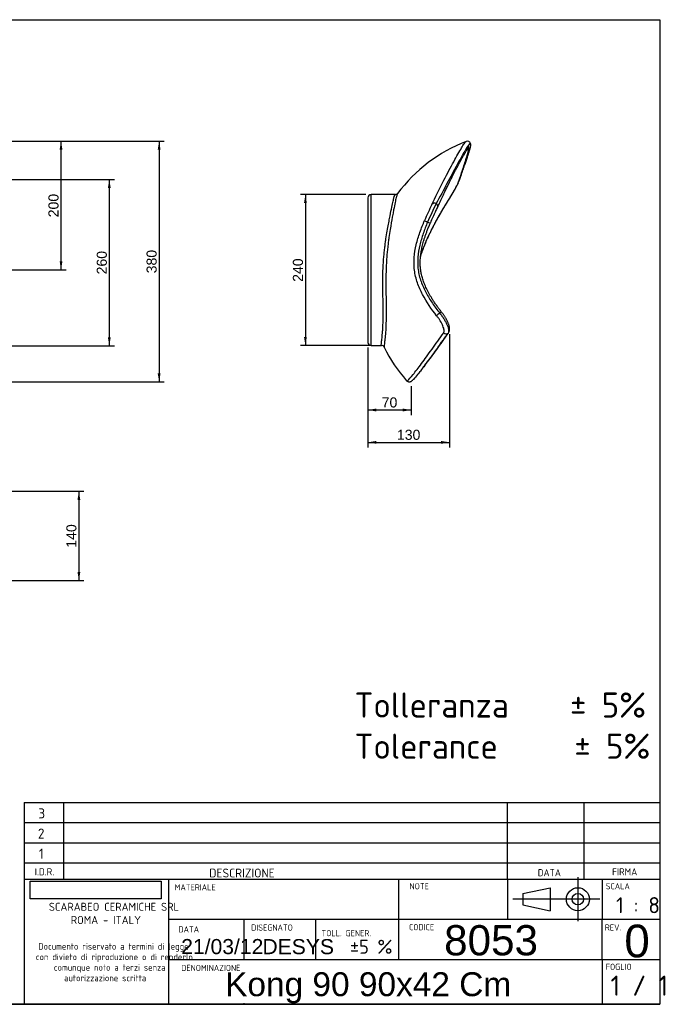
# Model space of a CAD drawing. Header units: millimetres. Extents: x 11 to 285, y 7 to 203.
# Tile 3 of 3: x 157 to 285, y 7 to 203. Entities that reach past the tile are written whole.
import ezdxf
from ezdxf.enums import TextEntityAlignment as Align
from ezdxf.lldxf.tags import DXFTag

# ---------------------------------------------------------------- set-up
doc = ezdxf.new("R2010")
doc.units = ezdxf.units.MM
for name, color, linetype in [('1', 7, 'Continuous'), ('Default', 7, 'Continuous'), ('KONG_90', 7, 'Continuous'), ('Predefinito', 7, 'Continuous')]:
    doc.layers.add(name, color=color, linetype=linetype)
doc.styles.add('SEACAD_Arial', font='ARIAL.TTF')
doc.styles.add('SEACAD_Solid_Edge_ISO', font='seiso.ttf')
doc.styles.add('SEACAD_Solid_Edge_ISOB', font='seisobd.ttf')
doc.styles.add('SEACAD_Solid_Edge_ISOBI', font='seisobi.ttf')
tags = doc.linetypes.add('CENTER2', pattern=[28.575, 19.05, -3.175, 3.175, -3.175]).pattern_tags.tags
tags[10:11] = [DXFTag(74, 4), DXFTag(75, 0), DXFTag(340, '0'), DXFTag(46, 0.0), DXFTag(50, 0.0), DXFTag(44, 0.0), DXFTag(45, 0.0)]
tags[8:9] = [DXFTag(74, 4), DXFTag(75, 0), DXFTag(340, '0'), DXFTag(46, 0.0), DXFTag(50, 0.0), DXFTag(44, 0.0), DXFTag(45, 0.0)]
tags[6:7] = [DXFTag(74, 4), DXFTag(75, 0), DXFTag(340, '0'), DXFTag(46, 0.0), DXFTag(50, 0.0), DXFTag(44, 0.0), DXFTag(45, 0.0)]
tags[4:5] = [DXFTag(74, 4), DXFTag(75, 0), DXFTag(340, '0'), DXFTag(46, 0.0), DXFTag(50, 0.0), DXFTag(44, 0.0), DXFTag(45, 0.0)]
doc.dimstyles.new('ISO_PALLINATURA', dxfattribs={"dimtxt": 2, "dimasz": 1.7, "dimexe": 1, "dimexo": 1, "dimgap": 1, "dimtad": 1, "dimdec": 0, "dimlfac": 8, "dimtxsty": 'SEACAD_Arial', "dimblk1": '_SE_FILLED', "dimblk2": '_SE_FILLED', "dimsah": 1, "dimcen": 1, "dimadec": 0, "dimazin": 0, "dimtfac": 1, "dimtdec": 0, "dimtmove": 0, "dimatfit": 3, "dimfxl": 1, "dimtolj": 1, "dimarcsym": 0})
picture_1 = doc.add_image_def('image1.jpg', size_in_pixel=(300, 40))

# ---------------------------------------------------------------- blocks, each defined once
blk = doc.blocks.new('SE1')
at = {"layer": 'KONG_90', "color": 7, "linetype": 'Continuous'}
for p, q in [((226.35, 167.49), (226.35, 138.74)), ((226.98, 138.12), (226.98, 168.12)), ((226.98, 168.12), (226.98, 168.12)), ((231.85, 168.12), (226.98, 168.12)), ((226.98, 138.12), (229.06, 138.12))]:
    blk.add_line(p, q, dxfattribs=at)
for centre, radius, start, end in [((256.95, 149.97), 30.76, 111.1386, 143.4071), ((246.11, 178.04), 0.666, 20.2382, 112.5885), ((212.18, 186.54), 35.96, 327.4156, 333.3495), ((210.79, 187.34), 37.55, 327.5457, 332.9582), ((231.86, 168.63), 0.504, 268.497, 320.2679), ((226.98, 167.49), 0.625, 90.0057, 179.9838), ((343.91, 115.32), 115.82, 153.8818, 155.8876), ((281.68, 144.5), 47.78, 153.0974, 157.2511), ((282.55, 144.12), 47.48, 154.2314, 157.245), ((216.2, 176.9), 26.53, 332.7868, 334.6494), ((226.98, 138.74), 0.625, 180.0025, 269.9973), ((229.06, 137.52), 0.601, 26.8762, 90.1258), ((256.15, 150.76), 29.55, 206.0425, 221.6062)]:
    blk.add_arc(centre, radius, start, end, dxfattribs=at)
for centre, major_axis, ratio, start_param, end_param in [((243.73, 170.62), (-0.588, 0.212), 0.97112, 2.869234, 3.141958), ((239.61, 165.81), (0.566, -0.265), 0.94181, 1.470668, 3.042713), ((239.61, 165.81), (-0.566, 0.265), 0.94181, 3.137065, 4.612261), ((241.94, 167.5), (-0.531, 0.329), 0.178732, 3.141291, 3.243432), ((238.19, 162.74), (0.574, -0.248), 0.144081, 3.213959, 4.777845), ((238.19, 162.74), (-0.574, 0.248), 0.144081, 1.636253, 3.141725), ((240.49, 144.37), (-0.492, -0.385), 0.121032, 3.140939, 4.369797), ((240.49, 144.37), (0.492, 0.385), 0.121032, 1.228204, 2.798779), ((241.87, 141.04), (0.507, -0.366), 0.939001, 4.47226, 6.054748), ((241.87, 141.04), (-0.507, 0.366), 0.939001, 2.913155, 3.140729)]:
    blk.add_ellipse(centre, major_axis=major_axis, ratio=ratio, start_param=start_param, end_param=end_param, dxfattribs=at)
for points, knots in [([(239.07, 166.12), (239.77, 167.59), (240.48, 169.05), (241.88, 171.8), (242.55, 173.09), (243.79, 175.36), (244.34, 176.34), (245, 177.47), (245.2, 177.78), (245.52, 178.28), (245.65, 178.46), (245.79, 178.62), (245.83, 178.65), (245.86, 178.66)], [0, 0, 0, 0, 0.125, 0.125, 0.25, 0.25, 0.375, 0.375, 0.4375, 0.4375, 0.5, 0.5, 0.5334967, 0.5334967, 0.5334967, 0.5334967]), ([(246.73, 178.28), (246.73, 178.28), (246.73, 178.28), (246.7, 178.32), (246.65, 178.29), (246.36, 177.97), (246.03, 177.46), (245.15, 175.98), (244.61, 175.01), (243.41, 172.82), (242.75, 171.58), (241.37, 169), (240.66, 167.66), (239.92, 166.31)], [0.4316761, 0.4316761, 0.4316761, 0.4316761, 0.4375, 0.4375, 0.5, 0.5, 0.625, 0.625, 0.75, 0.75, 0.875, 0.875, 1, 1, 1, 1]), ([(244.31, 170.41), (244.39, 170.63), (244.54, 171.04), (244.79, 171.72), (245.02, 172.37), (245.22, 172.94), (245.4, 173.45), (245.57, 173.92), (245.72, 174.34), (245.86, 174.75), (245.99, 175.13), (246.11, 175.5), (246.22, 175.83), (246.32, 176.13), (246.41, 176.4), (246.49, 176.65), (246.56, 176.88), (246.62, 177.09), (246.67, 177.27), (246.71, 177.45), (246.75, 177.61), (246.77, 177.76), (246.78, 177.87), (246.79, 177.97), (246.78, 178.04), (246.78, 178.11), (246.76, 178.18), (246.75, 178.24), (246.74, 178.27), (246.73, 178.27)], [0, 0, 0, 0, 0.055472, 0.126891, 0.189168, 0.245272, 0.29694, 0.345265, 0.39096, 0.434519, 0.480657, 0.52476, 0.56669, 0.606918, 0.645752, 0.683448, 0.720234, 0.756344, 0.792054, 0.827709, 0.864183, 0.901682, 0.93172, 0.950431, 0.965772, 0.978426, 0.989071, 0.998259, 1, 1, 1, 1]), ([(240.18, 165.54), (240.32, 165.86), (240.62, 166.48), (241.09, 167.49), (241.55, 168.47), (241.95, 169.3), (242.31, 170.03), (242.63, 170.69), (242.94, 171.31), (243.22, 171.88), (243.5, 172.42), (243.76, 172.93), (244.01, 173.41), (244.25, 173.85), (244.47, 174.26), (244.67, 174.64), (244.86, 174.99), (245.04, 175.31), (245.21, 175.61), (245.37, 175.89), (245.51, 176.14), (245.65, 176.37), (245.77, 176.58), (245.89, 176.77), (245.99, 176.94), (246.09, 177.08), (246.17, 177.21), (246.24, 177.32), (246.31, 177.41), (246.35, 177.47), (246.39, 177.52), (246.42, 177.55), (246.43, 177.56), (246.44, 177.57), (246.44, 177.57)], [0, 0, 0, 0, 0.0478929, 0.1130129, 0.1670517, 0.2143442, 0.2567705, 0.2956986, 0.3319966, 0.370552, 0.4032601, 0.4379347, 0.4709759, 0.5025978, 0.5330099, 0.5623726, 0.5908114, 0.6184265, 0.6452993, 0.6714985, 0.6969012, 0.7217807, 0.7461518, 0.7700172, 0.79337, 0.8161899, 0.8384384, 0.8600505, 0.8809226, 0.8987868, 0.9154622, 0.930719, 0.9447778, 0.9559632, 0.9559632, 0.9559632, 0.9559632]), ([(244.24, 170.26), (244.58, 171.25), (244.9, 172.22), (245.5, 174.04), (245.77, 174.88), (246.19, 176.28), (246.34, 176.84), (246.42, 177.35), (246.41, 177.46), (246.37, 177.49)], [0, 0, 0, 0, 0.125, 0.125, 0.25, 0.25, 0.375, 0.375, 0.4420497, 0.4420497, 0.4420497, 0.4420497]), ([(232.25, 168.31), (232.23, 168.28), (232.21, 168.25), (232.14, 168.09), (232.08, 167.92), (231.96, 167.45), (231.89, 167.16), (231.74, 166.44), (231.65, 166), (231.5, 165.22), (231.45, 164.94), (231.33, 164.32), (231.27, 164), (231.07, 162.93), (230.93, 162.12), (230.69, 160.66), (230.61, 160.13), (230.49, 159.27), (230.45, 158.97), (230.37, 158.36), (230.34, 158.04), (230.22, 157.04), (230.16, 156.34), (230.07, 155.22), (230.05, 154.83), (230.01, 154.05), (229.99, 153.66), (229.96, 152.87), (229.95, 152.47), (229.94, 151.68), (229.93, 151.3), (229.93, 150.16), (229.93, 149.43), (229.95, 148.07), (229.96, 147.45), (229.97, 146.27), (229.98, 145.73), (229.98, 144.73), (229.98, 144.27), (229.97, 143.42), (229.96, 143.02), (229.93, 141.92), (229.9, 141.3), (229.82, 140.23), (229.78, 139.79), (229.72, 139.22), (229.7, 139.05), (229.66, 138.74), (229.64, 138.6), (229.58, 138.08), (229.57, 137.85), (229.6, 137.79)], [0.2698028, 0.2698028, 0.2698028, 0.2698028, 0.28125, 0.28125, 0.3125, 0.3125, 0.34375, 0.34375, 0.375, 0.375, 0.390625, 0.390625, 0.40625, 0.40625, 0.4375, 0.4375, 0.453125, 0.453125, 0.4609375, 0.4609375, 0.46875, 0.46875, 0.484375, 0.484375, 0.4921875, 0.4921875, 0.5, 0.5, 0.5078125, 0.5078125, 0.515625, 0.515625, 0.53125, 0.53125, 0.546875, 0.546875, 0.5625, 0.5625, 0.578125, 0.578125, 0.59375, 0.59375, 0.625, 0.625, 0.65625, 0.65625, 0.671875, 0.671875, 0.6875, 0.6875, 0.7407652, 0.7407652, 0.7407652, 0.7407652]), ([(229.06, 138.12), (229.04, 138.12), (229.03, 138.13), (229.02, 138.19), (229.02, 138.23), (229.02, 138.4), (229.04, 138.57), (229.09, 139.02), (229.13, 139.31), (229.2, 140.03), (229.24, 140.45), (229.3, 141.22), (229.32, 141.5), (229.35, 142.11), (229.36, 142.44), (229.39, 143.49), (229.4, 144.29), (229.39, 145.74), (229.38, 146.27), (229.37, 147.11), (229.36, 147.41), (229.35, 148.02), (229.35, 148.34), (229.33, 149.32), (229.32, 150.01), (229.32, 151.12), (229.32, 151.51), (229.34, 152.27), (229.34, 152.66), (229.37, 153.43), (229.39, 153.83), (229.43, 154.6), (229.46, 154.98), (229.52, 155.72), (229.55, 156.08), (229.62, 156.79), (229.66, 157.13), (229.74, 157.78), (229.78, 158.1), (229.86, 158.71), (229.9, 159.01), (230.03, 159.86), (230.12, 160.38), (230.28, 161.35), (230.36, 161.79), (230.52, 162.63), (230.59, 163.02), (230.8, 164.08), (230.92, 164.68), (231.13, 165.72), (231.22, 166.16), (231.38, 166.9), (231.45, 167.19), (231.64, 167.89), (231.74, 168.12), (231.85, 168.12), (231.85, 168.12), (231.85, 168.12)], [0.2504966, 0.2504966, 0.2504966, 0.2504966, 0.265625, 0.265625, 0.28125, 0.28125, 0.3125, 0.3125, 0.34375, 0.34375, 0.375, 0.375, 0.390625, 0.390625, 0.40625, 0.40625, 0.4375, 0.4375, 0.453125, 0.453125, 0.4609375, 0.4609375, 0.46875, 0.46875, 0.484375, 0.484375, 0.4921875, 0.4921875, 0.5, 0.5, 0.5078125, 0.5078125, 0.515625, 0.515625, 0.5234375, 0.5234375, 0.53125, 0.53125, 0.5390625, 0.5390625, 0.546875, 0.546875, 0.5625, 0.5625, 0.578125, 0.578125, 0.59375, 0.59375, 0.625, 0.625, 0.65625, 0.65625, 0.6875, 0.6875, 0.75, 0.75, 0.7505189, 0.7505189, 0.7505189, 0.7505189]), ([(236.8, 155.72), (236.82, 155.77), (236.89, 155.99), (237.02, 156.41), (237.21, 156.96), (237.42, 157.52), (237.64, 158.11), (237.89, 158.7), (238.16, 159.32), (238.45, 159.96), (238.76, 160.61), (239.11, 161.3), (239.48, 162.01), (239.88, 162.76), (240.32, 163.55), (240.79, 164.38), (241.31, 165.27), (241.89, 166.23), (242.26, 166.82), (242.48, 167.17)], [0.5886492, 0.5886492, 0.5886492, 0.5886492, 0.5938632, 0.61254, 0.6317565, 0.6515479, 0.6719505, 0.6930028, 0.714746, 0.7372244, 0.7605001, 0.7847482, 0.8106172, 0.8376455, 0.8660942, 0.8962964, 0.9287357, 0.9641695, 1, 1, 1, 1]), ([(236.81, 155.77), (236.91, 156.12), (237.02, 156.46), (237.56, 158), (238.07, 159.19), (239.19, 161.51), (239.8, 162.66), (241.1, 164.94), (241.78, 166.06), (242.48, 167.19)], [0.5893302, 0.5893302, 0.5893302, 0.5893302, 0.625, 0.625, 0.75, 0.75, 0.875, 0.875, 1, 1, 1, 1]), ([(240.01, 144.03), (238.97, 145.37), (238, 146.75), (237.02, 148.63), (236.84, 149.01), (236.49, 149.79), (236.33, 150.19), (235.92, 151.4), (235.72, 152.23), (235.55, 153.5), (235.52, 153.93), (235.51, 154.79), (235.52, 155.21), (235.62, 156.48), (235.76, 157.32), (236.16, 158.99), (236.4, 159.8), (236.97, 161.41), (237.28, 162.2), (237.62, 162.98)], [0, 0, 0, 0, 0.25, 0.25, 0.3125, 0.3125, 0.375, 0.375, 0.5, 0.5, 0.5625, 0.5625, 0.625, 0.625, 0.75, 0.75, 0.875, 0.875, 1, 1, 1, 1]), ([(238.2, 162.64), (237.89, 161.89), (237.6, 161.13), (237.08, 159.6), (236.85, 158.82), (236.48, 157.25), (236.35, 156.46), (236.25, 155.25), (236.24, 154.84), (236.25, 154.02), (236.28, 153.61), (236.44, 152.39), (236.64, 151.61), (237.05, 150.45), (237.2, 150.07), (237.54, 149.32), (237.72, 148.96), (238.3, 147.88), (238.72, 147.19), (239.63, 145.85), (240.11, 145.2), (240.62, 144.56)], [0, 0, 0, 0, 0.125, 0.125, 0.25, 0.25, 0.375, 0.375, 0.4375, 0.4375, 0.5, 0.5, 0.625, 0.625, 0.6875, 0.6875, 0.75, 0.75, 0.875, 0.875, 1, 1, 1, 1]), ([(240.99, 144.76), (240.82, 144.97), (240.55, 145.31), (240.12, 145.9), (239.71, 146.49), (239.32, 147.07), (238.98, 147.62), (238.67, 148.15), (238.38, 148.66), (238.12, 149.18), (237.88, 149.67), (237.67, 150.16), (237.49, 150.63), (237.32, 151.09), (237.18, 151.55), (237.06, 151.99), (236.96, 152.43), (236.89, 152.85), (236.82, 153.27), (236.78, 153.68), (236.76, 154.1), (236.75, 154.52), (236.75, 154.95), (236.78, 155.4), (236.82, 155.85), (236.87, 156.32), (236.95, 156.8), (237.04, 157.29), (237.15, 157.8), (237.28, 158.33), (237.43, 158.88), (237.61, 159.45), (237.81, 160.05), (238.03, 160.68), (238.29, 161.34), (238.54, 161.95), (238.69, 162.31), (238.77, 162.49)], [0, 0, 0, 0, 0.037755, 0.074437, 0.113189, 0.149905, 0.184884, 0.214904, 0.246564, 0.276572, 0.305214, 0.332754, 0.359375, 0.384787, 0.409437, 0.433414, 0.456702, 0.4793, 0.501218, 0.5226, 0.543985, 0.566005, 0.588651, 0.61191, 0.635757, 0.660164, 0.685194, 0.71159, 0.7389, 0.76732, 0.797074, 0.828442, 0.861761, 0.896843, 0.933658, 0.972556, 1, 1, 1, 1]), ([(242.37, 140.68), (242.39, 140.7), (242.43, 140.76), (242.48, 140.87), (242.53, 140.99), (242.56, 141.12), (242.58, 141.26), (242.59, 141.41), (242.58, 141.58), (242.56, 141.75), (242.52, 141.94), (242.47, 142.13), (242.4, 142.33), (242.33, 142.53), (242.24, 142.73), (242.15, 142.93), (242.05, 143.13), (241.94, 143.34), (241.82, 143.55), (241.69, 143.76), (241.56, 143.96), (241.42, 144.16), (241.28, 144.36), (241.14, 144.56), (241.04, 144.7), (240.99, 144.76), (240.99, 144.76)], [0, 0, 0, 0, 0.02425, 0.058206, 0.093196, 0.12982, 0.168736, 0.210393, 0.254879, 0.302616, 0.352283, 0.402085, 0.451057, 0.499012, 0.546029, 0.592136, 0.638387, 0.684465, 0.730314, 0.775848, 0.82097, 0.86558, 0.909733, 0.954268, 0.99894, 1, 1, 1, 1]), ([(241.41, 140.67), (241.45, 140.73), (241.48, 140.8), (241.51, 140.98), (241.51, 141.08), (241.48, 141.31), (241.45, 141.44), (241.37, 141.72), (241.31, 141.87), (241.12, 142.33), (240.94, 142.67), (240.62, 143.18), (240.51, 143.36), (240.27, 143.7), (240.14, 143.87), (240.01, 144.03)], [0, 0, 0, 0, 0.125, 0.125, 0.25, 0.25, 0.375, 0.375, 0.5, 0.5, 0.75, 0.75, 0.875, 0.875, 1, 1, 1, 1]), ([(240.62, 144.56), (240.77, 144.37), (240.92, 144.17), (241.21, 143.77), (241.34, 143.56), (241.6, 143.15), (241.71, 142.95), (241.92, 142.56), (242.02, 142.36), (242.17, 142), (242.24, 141.82), (242.34, 141.49), (242.37, 141.34), (242.4, 141.07), (242.4, 140.95), (242.37, 140.74), (242.33, 140.65), (242.28, 140.58)], [0, 0, 0, 0, 0.125, 0.125, 0.25, 0.25, 0.375, 0.375, 0.5, 0.5, 0.625, 0.625, 0.75, 0.75, 0.875, 0.875, 1, 1, 1, 1]), ([(234.05, 131.14), (234.05, 131.14), (234.05, 131.14), (234.09, 131.1), (234.17, 131.12), (234.5, 131.38), (234.87, 131.78), (235.81, 132.93), (236.38, 133.68), (237.65, 135.4), (238.35, 136.37), (239.83, 138.44), (240.61, 139.54), (241.41, 140.67)], [0.4374353, 0.4374353, 0.4374353, 0.4374353, 0.4375, 0.4375, 0.5, 0.5, 0.625, 0.625, 0.75, 0.75, 0.875, 0.875, 1, 1, 1, 1]), ([(242.28, 140.58), (241.49, 139.47), (240.71, 138.39), (239.23, 136.34), (238.53, 135.38), (237.26, 133.67), (236.7, 132.92), (235.94, 131.98), (235.69, 131.69), (235.48, 131.47)], [0, 0, 0, 0, 0.125, 0.125, 0.25, 0.25, 0.375, 0.375, 0.4528404, 0.4528404, 0.4528404, 0.4528404]), ([(235.5, 131.49), (235.55, 131.54), (235.63, 131.63), (235.77, 131.79), (235.92, 131.96), (236.08, 132.15), (236.24, 132.35), (236.42, 132.57), (236.6, 132.81), (236.8, 133.06), (237.01, 133.33), (237.24, 133.63), (237.48, 133.94), (237.73, 134.28), (238, 134.64), (238.28, 135.02), (238.58, 135.43), (238.9, 135.87), (239.24, 136.34), (239.61, 136.85), (240.01, 137.39), (240.43, 137.98), (240.88, 138.61), (241.37, 139.28), (241.88, 139.99), (242.2, 140.43), (242.37, 140.67)], [0, 0, 0, 0, 0.033224, 0.066448, 0.0994, 0.132373, 0.16556, 0.199121, 0.233172, 0.267814, 0.303136, 0.339344, 0.376351, 0.414261, 0.453191, 0.493273, 0.534668, 0.577572, 0.622231, 0.66926, 0.718893, 0.770717, 0.825202, 0.882972, 0.94495, 1, 1, 1, 1]), ([(234.06, 131.14), (234.07, 131.13), (234.09, 131.1), (234.16, 131.04), (234.26, 130.98), (234.36, 130.94), (234.46, 130.92), (234.55, 130.91), (234.64, 130.92), (234.72, 130.93), (234.8, 130.95), (234.87, 130.98), (234.94, 131.01), (235.01, 131.05), (235.08, 131.1), (235.17, 131.17), (235.24, 131.23), (235.28, 131.27), (235.28, 131.27)], [0, 0, 0, 0, 0.018107, 0.06304, 0.107032, 0.150669, 0.194243, 0.238303, 0.283787, 0.331989, 0.384515, 0.443381, 0.511304, 0.592288, 0.692863, 0.797912, 0.989299, 1, 1, 1, 1])]:
    blk.add_open_spline(points, degree=3, knots=knots, dxfattribs=at)
blk.add_open_spline([(235.48, 131.47), (235.41, 131.4), (235.35, 131.33), (235.29, 131.28)], degree=3, dxfattribs=at)
blk = doc.blocks.new('DMBLK139')
at = {"layer": 'Default', "linetype": 'Continuous'}
for points in [[(175.3, 169.41), (175.02, 171.11), (174.73, 169.41)], [(175.3, 139.78), (174.73, 139.78), (175.02, 138.08)]]:
    blk.add_hatch(color=7, dxfattribs=at).paths.add_polyline_path(points)
at = {"layer": 'Default', "color": 7, "linetype": 'Continuous'}
for p, q in [((154.43, 171.11), (176.02, 171.11)), ((175.02, 171.11), (175.02, 138.08)), ((141.27, 138.08), (176.02, 138.08))]:
    blk.add_line(p, q, dxfattribs=at)
at = {"layer": 'Default', "color": 7, "linetype": 'Continuous', "style": 'SEACAD_Arial'}
blk.add_text('260', height=2, rotation=90, dxfattribs=at).set_placement((172.52, 152.25), align=Align.TOP_LEFT)
blk = doc.blocks.new('_SE_FILLED')
at = {"color": 0}
blk.add_line((0, 0), (-1, 0), dxfattribs=at)
blk.add_solid([(0, 0), (-1, -0.1665), (-1, 0.1665), (0, 0)], dxfattribs=at)
blk = doc.blocks.new('DMBLK144')
at = {"layer": 'Default', "linetype": 'Continuous'}
for points in [[(169.26, 107.47), (168.98, 109.17), (168.7, 107.47)], [(169.26, 93.14), (168.7, 93.14), (168.98, 91.44)]]:
    blk.add_hatch(color=7, dxfattribs=at).paths.add_polyline_path(points)
at = {"layer": 'Default', "color": 7, "linetype": 'Continuous'}
for p, q in [((130.38, 109.17), (169.98, 109.17)), ((168.98, 109.17), (168.98, 91.44)), ((154.43, 91.44), (169.98, 91.44))]:
    blk.add_line(p, q, dxfattribs=at)
at = {"layer": 'Default', "color": 7, "linetype": 'Continuous', "style": 'SEACAD_Arial'}
blk.add_text('140', height=2, rotation=90, dxfattribs=at).set_placement((166.48, 97.96), align=Align.TOP_LEFT)
blk = doc.blocks.new('DMBLK145')
at = {"layer": 'Default', "linetype": 'Continuous'}
for points in [[(228.05, 125.03), (228.05, 125.6), (226.35, 125.32)], [(233.28, 125.03), (234.98, 125.32), (233.28, 125.6)]]:
    blk.add_hatch(color=7, dxfattribs=at).paths.add_polyline_path(points)
at = {"layer": 'Default', "color": 7, "linetype": 'Continuous'}
for p, q in [((226.35, 137.74), (226.35, 124.32)), ((234.98, 130.08), (234.98, 124.32)), ((226.35, 125.32), (234.98, 125.32))]:
    blk.add_line(p, q, dxfattribs=at)
at = {"layer": 'Default', "color": 7, "linetype": 'Continuous', "style": 'SEACAD_Arial'}
blk.add_text('70', height=2, dxfattribs=at).set_placement((229.1, 127.82), align=Align.TOP_LEFT)
blk = doc.blocks.new('DMBLK146')
at = {"layer": 'Default', "linetype": 'Continuous'}
for points in [[(228.05, 118.6), (228.05, 119.17), (226.35, 118.89)], [(240.89, 118.6), (242.59, 118.89), (240.89, 119.17)]]:
    blk.add_hatch(color=7, dxfattribs=at).paths.add_polyline_path(points)
at = {"layer": 'Default', "color": 7, "linetype": 'Continuous'}
for p, q in [((242.59, 140.41), (242.59, 117.89)), ((226.35, 137.74), (226.35, 117.89)), ((226.35, 118.89), (242.59, 118.89))]:
    blk.add_line(p, q, dxfattribs=at)
at = {"layer": 'Default', "color": 7, "linetype": 'Continuous', "style": 'SEACAD_Arial'}
blk.add_text('130', height=2, dxfattribs=at).set_placement((232.12, 121.39), align=Align.TOP_LEFT)
blk = doc.blocks.new('DMBLK148')
at = {"layer": 'Default', "linetype": 'Continuous'}
for points in [[(213.67, 166.42), (214.24, 166.42), (213.96, 168.12)], [(213.67, 139.82), (213.96, 138.12), (214.24, 139.82)]]:
    blk.add_hatch(color=7, dxfattribs=at).paths.add_polyline_path(points)
at = {"layer": 'Default', "color": 7, "linetype": 'Continuous'}
for p, q in [((225.98, 168.12), (212.96, 168.12)), ((213.96, 168.12), (213.96, 138.12)), ((227.02, 138.12), (212.96, 138.12))]:
    blk.add_line(p, q, dxfattribs=at)
at = {"layer": 'Default', "color": 7, "linetype": 'Continuous', "style": 'SEACAD_Arial'}
blk.add_text('240', height=2, rotation=90, dxfattribs=at).set_placement((211.46, 150.77), align=Align.TOP_LEFT)
blk = doc.blocks.new('DMBLK149')
at = {"layer": 'Default', "linetype": 'Continuous'}
for points in [[(165.71, 177.01), (165.43, 178.71), (165.15, 177.01)], [(165.71, 154.87), (165.15, 154.87), (165.43, 153.17)]]:
    blk.add_hatch(color=7, dxfattribs=at).paths.add_polyline_path(points)
at = {"layer": 'Default', "color": 7, "linetype": 'Continuous'}
for p, q in [((104.9, 178.71), (166.43, 178.71)), ((165.43, 153.17), (165.43, 178.71)), ((104.38, 153.17), (166.43, 153.17))]:
    blk.add_line(p, q, dxfattribs=at)
at = {"layer": 'Default', "color": 7, "linetype": 'Continuous', "style": 'SEACAD_Arial'}
blk.add_text('200', height=2, rotation=90, dxfattribs=at).set_placement((162.93, 163.59), align=Align.TOP_LEFT)
blk = doc.blocks.new('DMBLK150')
at = {"layer": 'Default', "linetype": 'Continuous'}
for points in [[(185.19, 177.01), (184.91, 178.71), (184.62, 177.01)], [(185.19, 132.61), (184.62, 132.61), (184.91, 130.91)]]:
    blk.add_hatch(color=7, dxfattribs=at).paths.add_polyline_path(points)
at = {"layer": 'Default', "color": 7, "linetype": 'Continuous'}
for p, q in [((104.9, 178.71), (185.91, 178.71)), ((184.91, 178.71), (184.91, 130.91)), ((98.33, 130.91), (185.91, 130.91))]:
    blk.add_line(p, q, dxfattribs=at)
at = {"layer": 'Default', "color": 7, "linetype": 'Continuous', "style": 'SEACAD_Arial'}
blk.add_text('380', height=2, rotation=90, dxfattribs=at).set_placement((182.41, 152.46), align=Align.TOP_LEFT)
blk = doc.blocks.new('SEANNOT_GROUP1')
at = {"layer": 'Default', "color": 7, "linetype": 'Continuous', "style": 'SEACAD_Arial'}
blk.add_text('21/03/12', height=3, dxfattribs=at).set_placement((189.29, 20.23), align=Align.TOP_LEFT)
blk = doc.blocks.new('SEANNOT_GROUP2')
at = {"layer": 'Default', "color": 7, "linetype": 'Continuous', "style": 'SEACAD_Solid_Edge_ISOB'}
blk.add_text('1 / 1', height=4, dxfattribs=at).set_placement((274.53, 12.97), align=Align.TOP_LEFT)
blk = doc.blocks.new('SEANNOT_GROUP3')
at = {"layer": 'Predefinito', "color": 7, "linetype": 'CENTER2'}
for p, q in [((268.05, 32.51), (268.05, 23.76)), ((272.43, 28.14), (263.68, 28.14))]:
    blk.add_line(p, q, dxfattribs=at)
blk = doc.blocks.new('SEANNOT_GROUP4')
at = {"layer": 'Predefinito', "color": 7, "linetype": 'CENTER2'}
blk.add_line((264.58, 28.14), (255.17, 28.14), dxfattribs=at)
blk = doc.blocks.new('SEANNOT_GROUP5')
at = {"layer": 'Predefinito', "color": 7, "linetype": 'Continuous', "style": 'SEACAD_Arial'}
blk.add_text('Kong 90 90x42 Cm', height=4.75, dxfattribs=at).set_placement((198.01, 13.63), align=Align.TOP_LEFT)
blk = doc.blocks.new('SEANNOT_GROUP7')
at = {"layer": 'Predefinito', "color": 7, "linetype": 'Continuous', "style": 'SEACAD_Arial'}
blk.add_text('DESYS', height=3, dxfattribs=at).set_placement((205.42, 20.22), align=Align.TOP_LEFT)
blk = doc.blocks.new('SEANNOT_GROUP9')
at = {"layer": 'Predefinito', "color": 7, "linetype": 'Continuous', "style": 'SEACAD_Arial'}
blk.add_text('8053', height=6, dxfattribs=at).set_placement((241.49, 22.99), align=Align.TOP_LEFT)
blk = doc.blocks.new('SEANNOT_GROUP10')
at = {"layer": 'Predefinito', "color": 7, "linetype": 'Continuous', "style": 'SEACAD_Arial'}
blk.add_text('0', height=6.5, dxfattribs=at).set_placement((277.28, 23.09), align=Align.TOP_LEFT)

msp = doc.modelspace()

# ---------------------------------------------------------------- linework, layer by layer
at = {"layer": '1', "color": 7, "linetype": 'Continuous'}
for p, q in [((10.8564, 202.845), (284.3566, 202.845)), ((284.3566, 202.845), (284.3566, 7.2813)), ((158.1293, 47.3492), (284.3566, 47.3492)), ((254.0877, 32.148), (254.0877, 47.348)), ((269.2877, 32.148), (269.2877, 47.348)), ((158.1293, 43.3492), (284.3566, 43.3492)), ((158.1293, 39.3492), (284.3566, 39.3492)), ((158.1293, 35.3492), (284.3566, 35.3492)), ((158.1293, 32.148), (284.3566, 32.148)), ((254.0877, 32.148), (254.0877, 24.148)), ((272.887, 32.148), (272.887, 24.148)), ((257.0986, 29.2778), (262.5353, 30.4173)), ((262.5353, 30.4173), (262.5353, 25.8591)), ((257.0986, 29.2778), (257.0986, 26.9987)), ((257.0986, 26.9987), (262.5353, 25.8591)), ((186.7808, 24.148), (284.3566, 24.148)), ((272.887, 16.148), (272.887, 24.148)), ((186.7808, 16.148), (284.3566, 16.148)), ((272.887, 16.148), (272.887, 7.4715)), ((284.3566, 7.2813), (10.8564, 7.2813)), ((88.7928, 7.3094), (284.3566, 7.3094))]:
    msp.add_line(p, q, dxfattribs=at)
for radius in [2.2791, 1.1396]:
    msp.add_circle((268.0508, 28.1382), radius, dxfattribs=at)
at = {"layer": 'Predefinito', "color": 7, "linetype": 'Continuous'}
for p, q in [((158.1293, 47.3492), (158.1293, 7.4489)), ((165.9434, 47.3492), (165.9434, 32.148)), ((186.7808, 32.148), (186.7808, 7.4489)), ((232.4353, 32.148), (232.4353, 16.148)), ((201.7143, 24.148), (201.7143, 16.148)), ((215.9586, 24.148), (215.9586, 16.148)), ((201.7143, 7.4715), (201.7143, 7.4489))]:
    msp.add_line(p, q, dxfattribs=at)

# ---------------------------------------------------------------- block references
at = {"layer": 'Default'}
for name in ['SE1', 'SEANNOT_GROUP1', 'SEANNOT_GROUP2']:
    msp.add_blockref(name, (0, 0), dxfattribs=at)
at = {"layer": 'Predefinito'}
for name in ['SEANNOT_GROUP3', 'SEANNOT_GROUP4', 'SEANNOT_GROUP9', 'SEANNOT_GROUP10', 'SEANNOT_GROUP7', 'SEANNOT_GROUP5']:
    msp.add_blockref(name, (0, 0), dxfattribs=at)

# ---------------------------------------------------------------- texts
at = {"layer": '1', "color": 7, "linetype": 'Continuous', "style": 'SEACAD_Solid_Edge_ISO'}
for s, height, p in [('NOTE', 1.224, (234.6244, 31.3256)), ('SCALA', 1.224, (273.5792, 31.3256)), ('MATERIALE', 1.224, (187.973, 31.114)), ('1 : 8', 3.2, (275.6311, 28.5532)), ('DATA', 1.224, (188.7404, 22.7613)), ('DISEGNATO', 1.224, (203.1816, 23.1195)), ('TOLL. GENER.', 1.224, (217.1415, 22.0094)), ('CODICE', 1.224, (234.5252, 23.2047)), ('REV.', 1.224, (273.4061, 23.1386)), ('±5 %', 2.8, (222.7911, 20.0941)), ('DENOMINAZIONE', 1.220896, (189.2884, 15.1006)), ('FOGLIO', 1.224, (273.5792, 15.3256))]:
    msp.add_text(s, height=height, dxfattribs=at).set_placement(p, align=Align.TOP_LEFT)
at = {"layer": 'Default', "color": 7, "linetype": 'Continuous', "style": 'SEACAD_Solid_Edge_ISO'}
for s, p in [('Tolleranza    ± 5%', (223.6985, 69.2101)), ('Tolerance     ± 5%', (223.6985, 61.0283))]:
    msp.add_text(s, height=5, dxfattribs=at).set_placement(p, align=Align.TOP_LEFT)
at = {"layer": 'Predefinito', "color": 7, "linetype": 'Continuous'}
for s, height, style, p in [('3', 2, 'SEACAD_Solid_Edge_ISO', (160.9227, 46.1813)), ('2', 2, 'SEACAD_Solid_Edge_ISO', (160.8318, 42.1813)), ('1', 2, 'SEACAD_Solid_Edge_ISO', (161.0363, 38.1813)), ('I.D.R.', 1.4, 'SEACAD_Solid_Edge_ISO', (160.2149, 34.2886)), ('DESCRIZIONE', 1.75, 'SEACAD_Solid_Edge_ISO', (194.8541, 34.2124)), ('DATA', 1.4, 'SEACAD_Solid_Edge_ISO', (260.0826, 34.1077)), ('FIRMA', 1.4, 'SEACAD_Solid_Edge_ISO', (274.8449, 34.2874)), ('SCARABEO CERAMICHE SRL', 1.6, 'SEACAD_Solid_Edge_ISOBI', (163.0174, 27.4318)), ('ROMA - ITALY', 1.6, 'SEACAD_Solid_Edge_ISOBI', (167.3628, 24.8136)), ('Documento riservato a termini di legge', 1.28, 'SEACAD_Solid_Edge_ISO', (160.9106, 19.4102)), ('con divieto di riproduzione o di renderlo', 1.28, 'SEACAD_Solid_Edge_ISO', (160.4306, 17.3156)), ('comunque noto a terzi senza ', 1.28, 'SEACAD_Solid_Edge_ISO', (164.0088, 15.2211)), ('autorizzazione scritta', 1.28, 'SEACAD_Solid_Edge_ISO', (166.0306, 13.1265))]:
    msp.add_text(s, height=height, dxfattribs=dict(at, style=style)).set_placement(p, align=Align.TOP_LEFT)

# ---------------------------------------------------------------- dimensions: what is measured, and where the dimension line sits
at = {"layer": 'Default', "color": 7, "linetype": 'Continuous'}
for base, p1, p2, picture, middle in [((184.9078, 130.9141), (103.9017, 178.7085), (97.3275, 130.9141), 'DMBLK150', (184.9078, 154.8113)), ((165.4287, 178.7085), (99.3813, 153.168), (103.9017, 178.7085), 'DMBLK149', (165.4287, 165.9382)), ((175.0156, 138.0841), (153.4298, 171.1141), (140.273, 138.0841), 'DMBLK139', (175.0156, 154.5991)), ((168.9802, 91.4382), (129.3813, 109.1711), (153.4298, 91.4382), 'DMBLK144', (168.9802, 100.3047))]:
    dim = msp.add_linear_dim(base=base, p1=p1, p2=p2, angle=90, text='\\A1;<>', dimstyle='ISO_PALLINATURA', dxfattribs=at)
    dim.commit()
    dim.dimension.update_dxf_attribs({"geometry": picture, "text_midpoint": middle, "dimtype": 160})
dim = msp.add_linear_dim(base=(213.9575, 138.1199), p1=(226.9763, 168.1199), p2=(228.0173, 138.1199), angle=90, text='\\A1;<>', dimstyle='ISO_PALLINATURA', override={"dimdec": 2, "dimtdec": 2}, dxfattribs=at)
dim.commit()
dim.dimension.update_dxf_attribs({"geometry": 'DMBLK148', "text_midpoint": (213.9575, 153.1199), "dimtype": 160})
for base, p2, picture, middle in [((242.5861, 118.8875), (242.5861, 141.4059), 'DMBLK146', (234.4687, 118.8875)), ((234.984, 125.3172), (234.984, 131.0792), 'DMBLK145', (230.6676, 125.3172))]:
    dim = msp.add_linear_dim(base=base, p1=(226.3513, 138.7449), p2=p2, text='\\A1;<>', dimstyle='ISO_PALLINATURA', dxfattribs=at)
    dim.commit()
    dim.dimension.update_dxf_attribs({"geometry": picture, "text_midpoint": middle, "dimtype": 160})

# ---------------------------------------------------------------- pictures from other files: only their frames are drawn
image = msp.add_image(picture_1, insert=(159.2878, 28.2286), size_in_units=(26.0238, 3.4698))

doc.saveas('drawing.dxf')
